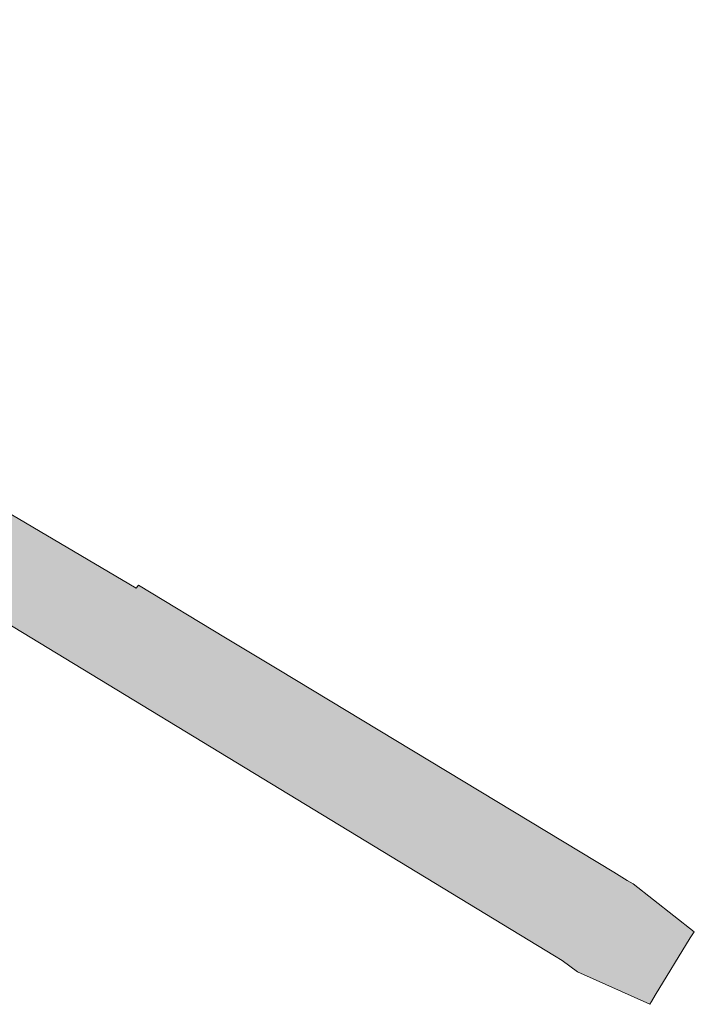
# Model space of a CAD drawing. Header units: metres. Extents: x 125349 to 128236, y 501602 to 503797.
# Tile 204 of 256: x 127239 to 127279, y 502051 to 502109. Entities that reach past the tile are written whole.
import ezdxf

# ---------------------------------------------------------------- set-up
doc = ezdxf.new("R2010")
doc.units = ezdxf.units.M
doc.layers.add('B-WE-OG-WATER-GV', color=130, linetype='CONTINUOUS', lineweight=18)
doc.layers.add('B-WE-OG-WATER-V', color=7, linetype='CONTINUOUS', lineweight=18, true_color=0xbee8ff)

msp = doc.modelspace()

# ---------------------------------------------------------------- hatches: boundary and pattern name
at = {"layer": 'B-WE-OG-WATER-V'}
h = msp.add_hatch(color=256, dxfattribs=at)
edge = h.paths.add_edge_path()
edge.add_line((127184.266, 502105.754), (127218.552, 502085.153))
edge.add_line((127218.552, 502085.153), (127218.471, 502085.003))
edge.add_line((127218.471, 502085.003), (127221.153, 502083.474))
edge.add_line((127221.153, 502083.474), (127221.375, 502083.858))
edge.add_line((127221.375, 502083.858), (127221.488, 502083.793))
edge.add_line((127221.488, 502083.793), (127222.753, 502083.059))
edge.add_line((127222.753, 502083.059), (127222.853, 502083.001))
edge.add_line((127222.853, 502083.001), (127222.96, 502082.843))
edge.add_line((127222.96, 502082.843), (127223.954, 502082.137))
edge.add_line((127223.954, 502082.137), (127270.25, 502054.005))
edge.add_line((127270.25, 502054.005), (127270.706, 502053.73))
edge.add_line((127270.706, 502053.73), (127271.611, 502053.058))
edge.add_line((127271.611, 502053.058), (127275.905, 502051.134))
edge.add_line((127275.905, 502051.134), (127275.989, 502051.295))
edge.add_line((127275.989, 502051.295), (127276.224, 502051.676))
edge.add_line((127276.224, 502051.676), (127278.282, 502055.066))
edge.add_line((127278.282, 502055.066), (127278.534, 502055.437))
edge.add_line((127278.534, 502055.437), (127274.903, 502058.268))
edge.add_line((127274.903, 502058.268), (127274.564, 502058.477))
edge.add_line((127274.564, 502058.477), (127273.758, 502058.967))
edge.add_line((127273.758, 502058.967), (127253.915, 502070.958))
edge.add_line((127253.915, 502070.958), (127250.761, 502072.864))
edge.add_line((127250.761, 502072.864), (127245.612, 502075.975))
edge.add_line((127245.612, 502075.975), (127245.467, 502075.794))
edge.add_line((127245.467, 502075.794), (127236.039, 502081.36))
edge.add_line((127236.039, 502081.36), (127228.137, 502085.856))
edge.add_arc((127231.745, 502092.589), 7.639, 219.10659, 241.81876, ccw=False)
edge.add_line((127225.817, 502087.771), (127225.766, 502087.713))
edge.add_line((127225.766, 502087.713), (127225.613, 502087.797))
edge.add_line((127225.613, 502087.797), (127224.236, 502088.558))
edge.add_line((127224.236, 502088.558), (127224.494, 502089.066))
edge.add_line((127224.494, 502089.066), (127221.9, 502090.465))
edge.add_line((127221.9, 502090.465), (127221.692, 502090.577))
edge.add_line((127221.692, 502090.577), (127172.352, 502120.429))
edge.add_line((127172.352, 502120.429), (127172.25, 502120.264))
edge.add_line((127172.25, 502120.264), (127170.437, 502121.379))
edge.add_line((127170.437, 502121.379), (127170.53, 502121.53))
edge.add_line((127170.53, 502121.53), (127151.482, 502133.055))
edge.add_line((127151.482, 502133.055), (127146.577, 502133.701))
edge.add_line((127146.577, 502133.701), (127145.739, 502132.719))
edge.add_line((127145.739, 502132.719), (127145.32, 502132.227))
edge.add_line((127145.32, 502132.227), (127148.403, 502127.303))
edge.add_line((127148.403, 502127.303), (127181.231, 502107.578))
edge.add_line((127181.231, 502107.578), (127181.438, 502107.916))
edge.add_line((127181.438, 502107.916), (127184.456, 502106.063))
edge.add_line((127184.456, 502106.063), (127184.266, 502105.754))

# ---------------------------------------------------------------- linework, layer by layer
at = {"layer": 'B-WE-OG-WATER-GV', "flags": 128}
msp.add_lwpolyline([(127223.954, 502082.137), (127270.25, 502054.005), (127270.706, 502053.73), (127271.611, 502053.058), (127275.905, 502051.134), (127275.989, 502051.295), (127276.224, 502051.676), (127278.282, 502055.066), (127278.534, 502055.437), (127274.903, 502058.268), (127274.564, 502058.477), (127273.758, 502058.967), (127253.915, 502070.958), (127250.761, 502072.864), (127245.612, 502075.975), (127245.467, 502075.794), (127236.039, 502081.36)], dxfattribs=at)

doc.saveas('drawing.dxf')
